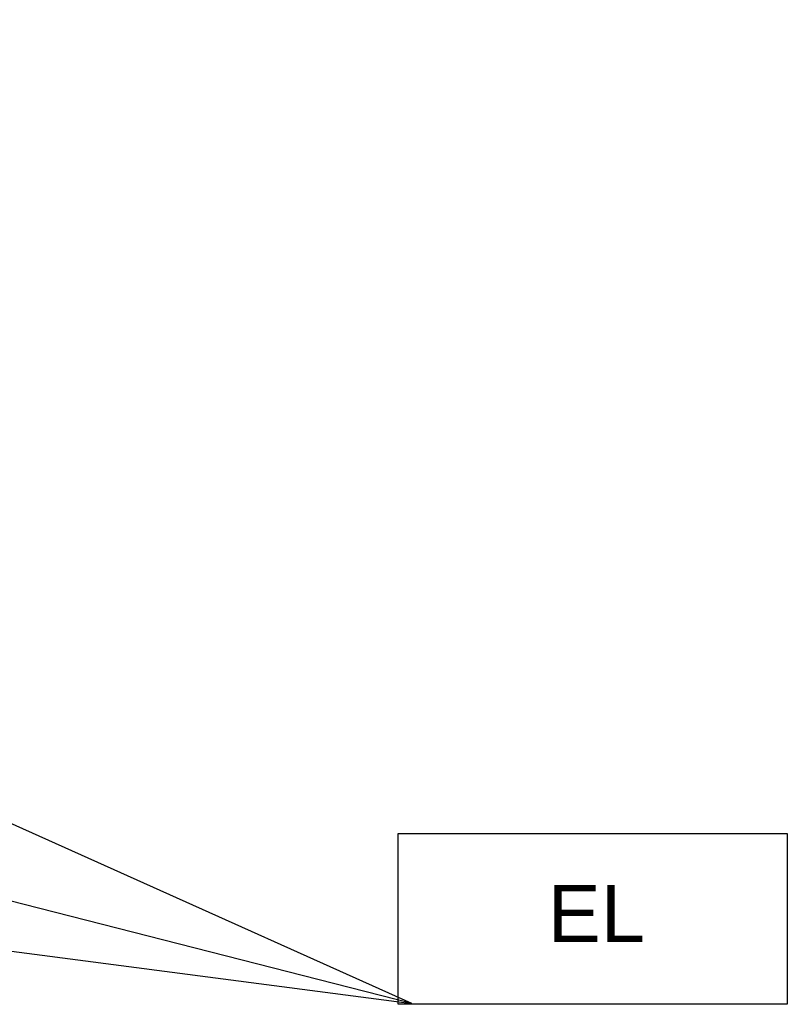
# Model space of a CAD drawing. Header units: millimetres. Extents: x -94648 to 68781, y -29623 to 11990.
# Tile 181 of 181: x 49351 to 68781, y -17953 to 6955. Entities that reach past the tile are written whole.
import ezdxf

# ---------------------------------------------------------------- set-up
doc = ezdxf.new("R2010")
doc.units = ezdxf.units.MM
doc.layers.add('A_TABELKA', color=7, linetype='Continuous')
doc.styles.add('bc tabelka nazwy', font='arial.ttf', dxfattribs={"height": 0.45})

msp = doc.modelspace()

# ---------------------------------------------------------------- linework, layer by layer
for points in [[(59278.94003, -17934.92661), (3821.51206, 6954.58952)], [(59278.94003, -17934.92661), (13345.34021, -6208.92836)], [(9637.3443, -11448.29662), (59278.94003, -17934.92661)]]:
    msp.add_lwpolyline(points)
msp.add_lwpolyline([(68780.65027, -13629.29422), (68780.65027, -17953.33472), (58929.65407, -17953.33472), (58929.65407, -13629.29422)], close=True)

# ---------------------------------------------------------------- texts
at = {"layer": 'A_TABELKA', "insert": (62715.60085, -14936.62486), "char_height": 1440, "width": 8068.1238099, "attachment_point": 1, "style": 'bc tabelka nazwy'}
msp.add_mtext('EL', dxfattribs=at)

doc.saveas('drawing.dxf')
